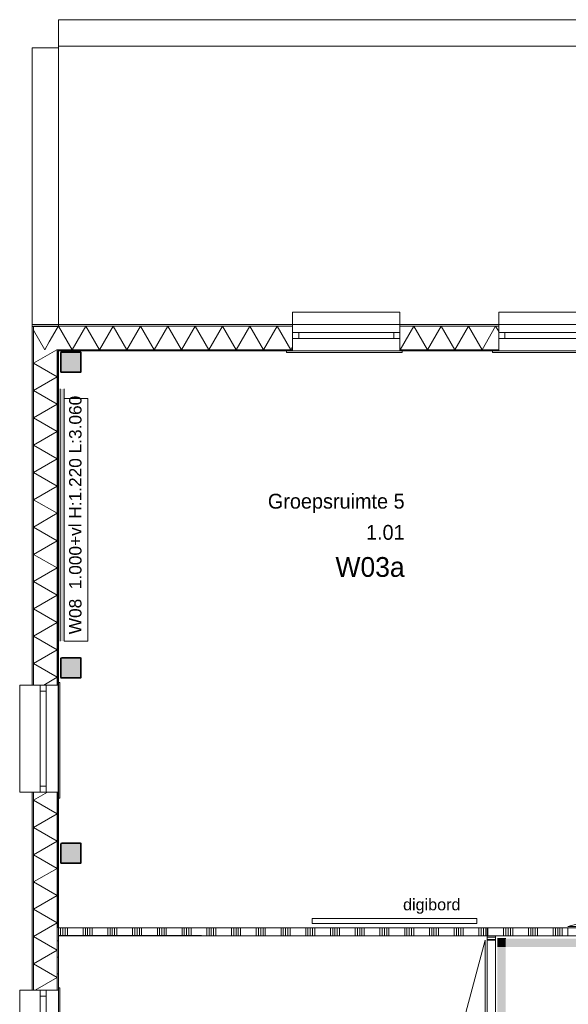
# Model space of a CAD drawing. Header units: millimetres. Extents: x -850 to 154668, y -25041 to 71030.
# Tile 116 of 211: x -470 to 6183, y 58830 to 70780. Entities that reach past the tile are written whole.
import ezdxf
from ezdxf.enums import TextEntityAlignment as Align

# ---------------------------------------------------------------- set-up
doc = ezdxf.new("R2010")
doc.units = ezdxf.units.MM
doc.header["$MEASUREMENT"] = 0
for name, color, linetype in [('42 Binnenwandafw', 7, 'Continuous'), ('42 Binnenwandafw Doorsnede-arcering', 7, 'Continuous'), ('Info Wandafwerking aanduiding', 7, 'Continuous'), ('New_21 Buitenwanden', 7, 'Continuous'), ('New_21 Buitenwanden Doorsnede-arcering', 7, 'Continuous'), ('New_21 Buitenwanden Laagscheidingslijnen', 7, 'Continuous'), ('New_21 Buitenwanden Ramen', 7, 'Continuous'), ('New_22 NC Binnenwanden', 7, 'Continuous'), ('New_22 NC Binnenwanden Deuren', 7, 'Continuous'), ('New_22 NC Binnenwanden Doorsnede-arcering', 7, 'Continuous'), ('New_23 Vloeren', 7, 'Continuous'), ('New_72 Vaste Inrichting', 7, 'Continuous'), ('New_info tekst digiborden', 7, 'Continuous'), ('New_Info Wandafwerking aanduiding', 7, 'Continuous'), ('New_Info Wandafwerking aanduiding Doorsnede-arcering', 7, 'Continuous'), ('New_Z Ruimtefuncties', 7, 'Continuous'), ('New_Z Ruimtefuncties Zone omranding', 7, 'Continuous'), ('New_Z Ruimtefuncties Zone tekst', 7, 'Continuous'), ('S-COLS-____-OTLN.RVT S', 7, 'Continuous'), ('S-COLS-____-OTLN.RVT S 2D arcering', 7, 'Continuous')]:
    doc.layers.add(name, color=color, linetype=linetype)
doc.styles.add('GENERATED_STYLE_1', font='txt')
doc.styles.add('GENERATED_STYLE_2', font='txt')
pattern_1 = [(270, (0, 0), (200, 0), [])]
pattern_2 = [(1e-14, (0, 0), (0, 200), [])]

# ---------------------------------------------------------------- blocks, each defined once
blk = doc.blocks.new('Slab_2_2', base_point=(1, 67080))
at = {"layer": 'New_23 Vloeren', "color": 1, "linetype": 'Continuous', "lineweight": 0, "flags": 128}
blk.add_lwpolyline([(1, 67080), (25601, 67080), (25601, 70460), (1, 70460)], close=True, dxfattribs=at)
blk = doc.blocks.new('Slab_3_2', base_point=(0, 51155))
at = {"layer": 'New_23 Vloeren', "color": 1, "linetype": 'Continuous', "lineweight": 0, "flags": 128}
blk.add_lwpolyline([(2, 17060), (0, 51155), (0, 51155), (0, 66760), (25600, 66760), (25600, 49880), (31400, 49880)], dxfattribs=at)
blk = doc.blocks.new('*X856')
at = {"layer": 'New_21 Buitenwanden Doorsnede-arcering', "linetype": 'Continuous', "lineweight": 0, "true_color": 0xe9ebeb}
for points in [[(-302, 67062), (-302, 67062), (-297, 67062), (-297, 67062)], [(-147, 67062), (-147, 67062), (3, 67062), (3, 67062)], [(153, 67062), (153, 67062), (303, 67062), (303, 67062)], [(453, 67062), (453, 67062), (603, 67062), (603, 67062)], [(753, 67062), (753, 67062), (903, 67062), (903, 67062)], [(1053, 67062), (1053, 67062), (1203, 67062), (1203, 67062)], [(1353, 67062), (1353, 67062), (1503, 67062), (1503, 67062)], [(1653, 67062), (1653, 67062), (1803, 67062), (1803, 67062)], [(1953, 67062), (1953, 67062), (2103, 67062), (2103, 67062)], [(2253, 67062), (2253, 67062), (2403, 67062), (2403, 67062)], [(2553, 67062), (2553, 67062), (2703, 67062), (2703, 67062)]]:
    blk.add_hatch(color=254, dxfattribs=at).paths.add_polyline_path(points)
blk = doc.blocks.new('*X857')
at = {"layer": 'New_21 Buitenwanden Doorsnede-arcering', "linetype": 'Continuous', "lineweight": 0, "true_color": 0xe9ebeb}
for points in [[(4140, 67062), (4203, 67062), (4203, 67062), (4140, 67062)], [(4353, 67062), (4353, 67062), (4503, 67062), (4503, 67062)], [(4653, 67062), (4653, 67062), (4803, 67062), (4803, 67062)], [(4953, 67062), (4953, 67062), (5103, 67062), (5103, 67062)], [(5340, 67062), (5253, 67062), (5253, 67062), (5340, 67062)]]:
    blk.add_hatch(color=254, dxfattribs=at).paths.add_polyline_path(points)
blk = doc.blocks.new('*X864')
at = {"layer": 'New_21 Buitenwanden Doorsnede-arcering', "linetype": 'Continuous', "lineweight": 0, "true_color": 0xe9ebeb}
blk.add_hatch(color=254, dxfattribs=at).paths.add_polyline_path([(-302.1, 67062.2), (-302.2, 67062.2), (-302.1, 67062.1)])
blk = doc.blocks.new('*X866')
at = {"layer": 'New_21 Buitenwanden Doorsnede-arcering', "linetype": 'Continuous', "lineweight": 0, "true_color": 0xe9ebeb}
for points in [[(-15, 66775), (3, 66775), (3, 66775), (-15, 66775)], [(153, 66775), (153, 66775), (303, 66775), (303, 66775)], [(453, 66775), (453, 66775), (603, 66775), (603, 66775)], [(753, 66775), (753, 66775), (903, 66775), (903, 66775)], [(1053, 66775), (1053, 66775), (1203, 66775), (1203, 66775)], [(1353, 66775), (1353, 66775), (1503, 66775), (1503, 66775)], [(1653, 66775), (1653, 66775), (1803, 66775), (1803, 66775)], [(1953, 66775), (1953, 66775), (2103, 66775), (2103, 66775)], [(2253, 66775), (2253, 66775), (2403, 66775), (2403, 66775)], [(2553, 66775), (2553, 66775), (2703, 66775), (2703, 66775)]]:
    blk.add_hatch(color=254, dxfattribs=at).paths.add_polyline_path(points)
blk = doc.blocks.new('*X867')
at = {"layer": 'New_21 Buitenwanden Doorsnede-arcering', "linetype": 'Continuous', "lineweight": 0, "true_color": 0xe9ebeb}
for points in [[(4140, 66775), (4203, 66775), (4203, 66775), (4140, 66775)], [(4353, 66775), (4353, 66775), (4503, 66775), (4503, 66775)], [(4653, 66775), (4653, 66775), (4803, 66775), (4803, 66775)], [(4953, 66775), (4953, 66775), (5103, 66775), (5103, 66775)], [(5253, 66775), (5340, 66775), (5340, 66775), (5253, 66775)]]:
    blk.add_hatch(color=254, dxfattribs=at).paths.add_polyline_path(points)
blk = doc.blocks.new('*X874')
at = {"layer": 'New_21 Buitenwanden Doorsnede-arcering', "linetype": 'Continuous', "lineweight": 0, "true_color": 0xe9ebeb}
blk.add_hatch(color=254, dxfattribs=at).paths.add_polyline_path([(-15, 66775.1), (-15.1, 66775.1), (-15, 66775)])
blk = doc.blocks.new('*X876')
at = {"layer": 'New_21 Buitenwanden Doorsnede-arcering', "color": 254, "linetype": 'Continuous', "lineweight": 0, "true_color": 0xe9ebeb}
for p, q in [((0, 67062), (-15, 67036)), ((0, 67062), (166, 66775)), ((331, 67062), (166, 66775)), ((331, 67062), (497, 66775)), ((663, 67062), (497, 66775)), ((663, 67062), (828, 66775)), ((994, 67062), (828, 66775)), ((994, 67062), (1160, 66775)), ((1326, 67062), (1160, 66775)), ((1326, 67062), (1491, 66775)), ((1657, 67062), (1491, 66775)), ((1657, 67062), (1823, 66775)), ((1988, 67062), (1823, 66775)), ((1988, 67062), (2154, 66775)), ((2320, 67062), (2154, 66775)), ((2320, 67062), (2485, 66775)), ((2651, 67062), (2485, 66775)), ((2651, 67062), (2817, 66775)), ((2840, 66815), (2817, 66775))]:
    blk.add_line(p, q, dxfattribs=at)
blk = doc.blocks.new('*X877')
at = {"layer": 'New_21 Buitenwanden Doorsnede-arcering', "color": 254, "linetype": 'Continuous', "lineweight": 0, "true_color": 0xe9ebeb}
for p, q in [((4308, 67062), (4142, 66775)), ((4308, 67062), (4474, 66775)), ((4640, 67062), (4474, 66775)), ((4640, 67062), (4805, 66775)), ((4971, 67062), (4805, 66775)), ((4971, 67062), (5137, 66775)), ((5302, 67062), (5137, 66775)), ((5302, 67062), (5340, 66997)), ((4140, 66779), (4142, 66775))]:
    blk.add_line(p, q, dxfattribs=at)
blk = doc.blocks.new('*X884')
at = {"layer": 'New_21 Buitenwanden Doorsnede-arcering', "color": 254, "linetype": 'Continuous', "lineweight": 0, "true_color": 0xe9ebeb}
blk.add_line((-15, 67036), (-111, 66871), dxfattribs=at)
blk = doc.blocks.new('R1 22_7')
at = {"layer": 'New_21 Buitenwanden Ramen', "color": 1, "linetype": 'Continuous', "lineweight": 0}
for p, q in [((-725, 150.2), (-725, 168.2)), ((-725, 168.2), (680, 168.2)), ((-650, 150.2), (-680, 150.2)), ((-650, 150.2), (-680, 150.2)), ((-650, 135.2), (-650, 150.2)), ((-650, 135.2), (-650, 150.2)), ((-650, 0), (-650, 135.1)), ((-650, 0), (-650, 135.1)), ((650, 135.2), (650, 150.2)), ((650, 135.2), (650, 150.2)), ((650, 150.2), (680, 150.2)), ((650, 150.2), (680, 150.2)), ((650, 0), (650, 135.1)), ((650, 0), (650, 135.1)), ((680, 168.2), (680, 150.2)), ((-650, 0), (-577, 0)), ((-650, -72), (-650, 0)), ((-650, -72), (-650, 0)), ((-577, 0), (-577, -72)), ((-577, 0), (577, 0)), ((577, -72), (577, 0)), ((577, 0), (650, 0)), ((650, -72), (650, 0)), ((650, -72), (650, 0)), ((-577, -72), (-650, -72)), ((-650, -152), (-650, -72)), ((577, -72), (-577, -72)), ((650, -72), (577, -72)), ((650, -152), (650, -72)), ((-650, -170), (-650, -320)), ((650, -320), (650, -170)), ((-650, -320), (650, -320))]:
    blk.add_line(p, q, dxfattribs=at)
at = {"layer": 'New_21 Buitenwanden Ramen', "color": 9, "linetype": 'Continuous', "lineweight": 0}
for p, q in [((-650, 150.2), (650, 150.2)), ((-650, 135.1), (-650, 135.2)), ((-650, 135.1), (-650, 135.2)), ((650, 135.1), (650, 135.2)), ((650, 135.1), (650, 135.2)), ((-650, -170), (-650, -152)), ((650, -170), (650, -152))]:
    blk.add_line(p, q, dxfattribs=at)
blk = doc.blocks.new('*X892')
at = {"layer": 'New_21 Buitenwanden Doorsnede-arcering', "linetype": 'Continuous', "lineweight": 0, "true_color": 0xe9ebeb}
blk.add_hatch(color=254, dxfattribs=at).paths.add_polyline_path([(-302.2, 67062.1), (-302.1, 67062.1), (-302.2, 67062.2)])
blk = doc.blocks.new('*X893')
at = {"layer": 'New_21 Buitenwanden Doorsnede-arcering', "linetype": 'Continuous', "lineweight": 0, "true_color": 0xe9ebeb}
blk.add_hatch(color=254, dxfattribs=at).paths.add_polyline_path([(-15, 66775), (-15.1, 66775.1), (-15.1, 66775)])
blk = doc.blocks.new('*X894')
at = {"layer": 'New_21 Buitenwanden Doorsnede-arcering', "color": 254, "linetype": 'Continuous', "lineweight": 0, "true_color": 0xe9ebeb}
for p in [(-302, 67011), (-111, 66871)]:
    blk.add_line(p, (-166, 66775), dxfattribs=at)
blk = doc.blocks.new('Wall_150_2', base_point=(0, 66760))
at = {"layer": 'New_21 Buitenwanden Doorsnede-arcering', "linetype": 'Continuous', "lineweight": 0, "true_color": 0xe9ebeb}
h = blk.add_hatch(dxfattribs=at)
h.set_pattern_fill('930_Lijnen_vert_200_0002', color=254, style=0, pattern_type=2)
h.set_pattern_definition(pattern_1)
h.paths.add_polyline_path([(0, 66775), (-15, 66775), (0, 66760)])
h = blk.add_hatch(dxfattribs=at)
h.set_pattern_fill('930_Lijnen_vert_200_0002', color=254, style=0, pattern_type=2)
h.set_pattern_definition(pattern_1)
h.paths.add_polyline_path([(0, 66760), (-15, 66775), (-15, 66760)])
h = blk.add_hatch(dxfattribs=at)
h.set_pattern_fill('930_Lijnen_vert_200_0002', color=254, style=0, pattern_type=2)
h.set_pattern_definition(pattern_1)
h.paths.add_polyline_path([(0, 66775), (0, 66760), (2840, 66760), (2840, 66775)])
h = blk.add_hatch(dxfattribs=at)
h.set_pattern_fill('930_Lijnen_vert_200_0002', color=254, style=0, pattern_type=2)
h.set_pattern_definition(pattern_1)
h.paths.add_polyline_path([(4140, 66775), (4140, 66760), (5340, 66760), (5340, 66775)])
at = {"layer": 'New_21 Buitenwanden', "color": 8, "linetype": 'Continuous', "lineweight": 0, "true_color": 0x778488}
for p, q in [((2840, 67080), (2840, 67062)), ((2840, 67062), (2840, 66982)), ((4140, 67080), (4140, 67062)), ((4140, 67062), (4140, 66982)), ((5340, 67080), (5340, 67062)), ((5340, 67062), (5340, 66982)), ((2840, 66982), (2840, 66910)), ((4140, 66982), (4140, 66910)), ((5340, 66982), (5340, 66910)), ((2840, 66910), (2840, 66775)), ((4140, 66910), (4140, 66775)), ((5340, 66910), (5340, 66775)), ((2840, 66760), (2810, 66760)), ((2840, 66775), (2840, 66760)), ((2840, 66775), (2840, 66775)), ((4140, 66775), (4140, 66760)), ((4140, 66775), (4140, 66775)), ((4140, 66760), (4170, 66760)), ((5340, 66760), (5310, 66760)), ((5340, 66775), (5340, 66760)), ((5340, 66775), (5340, 66775))]:
    blk.add_line(p, q, dxfattribs=at)
at = {"layer": 'New_21 Buitenwanden', "color": 8, "linetype": 'Continuous', "lineweight": 0, "true_color": 0x778488, "flags": 128}
for points in [[(2840, 67080), (-320, 67080)], [(-320, 67080), (-320, 67062)], [(5340, 67080), (4140, 67080)], [(0, 66760), (2840, 66760)], [(4140, 66760), (5340, 66760)]]:
    blk.add_lwpolyline(points, dxfattribs=at)
at = {"layer": 'New_21 Buitenwanden Laagscheidingslijnen', "color": 8, "linetype": 'Continuous', "lineweight": 0, "true_color": 0x778488}
for p, q in [((2840, 67062), (-302, 67062)), ((-302, 67062), (-302, 67062)), ((-15, 67062), (-302, 67062)), ((-302, 67062), (-302, 67062)), ((-302, 67062), (-302, 66775)), ((2840, 67062), (-15, 67062)), ((5340, 67062), (4140, 67062)), ((5340, 67062), (4140, 67062)), ((-15, 66775), (2840, 66775)), ((-15, 66775), (2840, 66775)), ((-15, 66775), (-15, 66760)), ((-15, 66775), (-15, 66775)), ((4140, 66775), (5340, 66775)), ((4140, 66775), (5340, 66775))]:
    blk.add_line(p, q, dxfattribs=at)
at = {"layer": 'New_21 Buitenwanden', "color": 8, "lineweight": 0, "true_color": 0x778488}
for name in ['*X856', '*X864', '*X892', '*X876', '*X857', '*X877', '*X894', '*X884', '*X866', '*X874', '*X893', '*X867']:
    blk.add_blockref(name, (0, 0), dxfattribs=at)
at = {"layer": 'New_21 Buitenwanden Ramen', "color": 1, "linetype": 'Continuous', "lineweight": 0, "xscale": -1, "zscale": 1000, "rotation": 180}
for p in [(3490, 66910), (5990, 66910)]:
    blk.add_blockref('R1 22_7', p, dxfattribs=at)
blk = doc.blocks.new('*X1141')
at = {"layer": 'New_21 Buitenwanden Doorsnede-arcering', "linetype": 'Continuous', "lineweight": 0, "true_color": 0xe9ebeb}
for points in [[(-302, 67050), (-302, 67050), (-302, 67062), (-302, 67062)], [(-302, 66750), (-302, 66750), (-302, 66900), (-302, 66900)], [(-302, 66450), (-302, 66450), (-302, 66600), (-302, 66600)], [(-302, 66150), (-302, 66150), (-302, 66300), (-302, 66300)], [(-302, 65850), (-302, 65850), (-302, 66000), (-302, 66000)], [(-302, 65550), (-302, 65550), (-302, 65700), (-302, 65700)], [(-302, 65250), (-302, 65250), (-302, 65400), (-302, 65400)], [(-302, 64950), (-302, 64950), (-302, 65100), (-302, 65100)], [(-302, 64650), (-302, 64650), (-302, 64800), (-302, 64800)], [(-302, 64350), (-302, 64350), (-302, 64500), (-302, 64500)], [(-302, 64050), (-302, 64050), (-302, 64200), (-302, 64200)], [(-302, 63750), (-302, 63750), (-302, 63900), (-302, 63900)], [(-302, 63450), (-302, 63450), (-302, 63600), (-302, 63600)], [(-302, 63150), (-302, 63150), (-302, 63300), (-302, 63300)], [(-302, 62850), (-302, 62850), (-302, 63000), (-302, 63000)]]:
    blk.add_hatch(color=254, dxfattribs=at).paths.add_polyline_path(points)
blk = doc.blocks.new('*X1142')
at = {"layer": 'New_21 Buitenwanden Doorsnede-arcering', "linetype": 'Continuous', "lineweight": 0, "true_color": 0xe9ebeb}
for points in [[(-302, 61405), (-302, 61350), (-302, 61350), (-302, 61405)], [(-302, 61050), (-302, 61050), (-302, 61200), (-302, 61200)], [(-302, 60750), (-302, 60750), (-302, 60900), (-302, 60900)], [(-302, 60450), (-302, 60450), (-302, 60600), (-302, 60600)], [(-302, 60150), (-302, 60150), (-302, 60300), (-302, 60300)], [(-302, 59850), (-302, 59850), (-302, 60000), (-302, 60000)], [(-302, 59550), (-302, 59550), (-302, 59700), (-302, 59700)], [(-302, 59250), (-302, 59250), (-302, 59400), (-302, 59400)], [(-302, 59000), (-302, 59000), (-302, 59100), (-302, 59100)]]:
    blk.add_hatch(color=254, dxfattribs=at).paths.add_polyline_path(points)
blk = doc.blocks.new('*X1147')
at = {"layer": 'New_21 Buitenwanden Doorsnede-arcering', "linetype": 'Continuous', "lineweight": 0, "true_color": 0xe9ebeb}
for points in [[(-15, 61350), (-15, 61350), (-15, 61405), (-15, 61405)], [(-15, 61050), (-15, 61050), (-15, 61200), (-15, 61200)], [(-15, 60750), (-15, 60750), (-15, 60900), (-15, 60900)], [(-15, 60450), (-15, 60450), (-15, 60600), (-15, 60600)], [(-15, 60150), (-15, 60150), (-15, 60300), (-15, 60300)], [(-15, 59850), (-15, 59850), (-15, 60000), (-15, 60000)], [(-15, 59550), (-15, 59550), (-15, 59700), (-15, 59700)], [(-15, 59250), (-15, 59250), (-15, 59400), (-15, 59400)], [(-15, 59000), (-15, 59000), (-15, 59100), (-15, 59100)]]:
    blk.add_hatch(color=254, dxfattribs=at).paths.add_polyline_path(points)
blk = doc.blocks.new('*X1149')
at = {"layer": 'New_21 Buitenwanden Doorsnede-arcering', "linetype": 'Continuous', "lineweight": 0, "true_color": 0xe9ebeb}
for points in [[(-15, 66775), (-15, 66750), (-15, 66750), (-15, 66775)], [(-15, 66450), (-15, 66450), (-15, 66600), (-15, 66600)], [(-15, 66150), (-15, 66150), (-15, 66300), (-15, 66300)], [(-15, 65850), (-15, 65850), (-15, 66000), (-15, 66000)], [(-15, 65550), (-15, 65550), (-15, 65700), (-15, 65700)], [(-15, 65250), (-15, 65250), (-15, 65400), (-15, 65400)], [(-15, 64950), (-15, 64950), (-15, 65100), (-15, 65100)], [(-15, 64650), (-15, 64650), (-15, 64800), (-15, 64800)], [(-15, 64350), (-15, 64350), (-15, 64500), (-15, 64500)], [(-15, 64050), (-15, 64050), (-15, 64200), (-15, 64200)], [(-15, 63750), (-15, 63750), (-15, 63900), (-15, 63900)], [(-15, 63450), (-15, 63450), (-15, 63600), (-15, 63600)], [(-15, 63150), (-15, 63150), (-15, 63300), (-15, 63300)], [(-15, 62850), (-15, 62850), (-15, 63000), (-15, 63000)]]:
    blk.add_hatch(color=254, dxfattribs=at).paths.add_polyline_path(points)
blk = doc.blocks.new('*X1155')
at = {"layer": 'New_21 Buitenwanden Doorsnede-arcering', "color": 254, "linetype": 'Continuous', "lineweight": 0, "true_color": 0xe9ebeb}
for p, q in [((-302, 66611), (-18, 66775)), ((-302, 66611), (-15, 66446)), ((-302, 66280), (-15, 66446)), ((-302, 66280), (-15, 66114)), ((-302, 65948), (-15, 66114)), ((-302, 65948), (-15, 65783)), ((-302, 65617), (-15, 65783)), ((-302, 65617), (-15, 65451)), ((-302, 65286), (-15, 65451)), ((-302, 65286), (-15, 65120)), ((-302, 64954), (-15, 65120)), ((-302, 64954), (-15, 64789)), ((-302, 64623), (-15, 64789)), ((-302, 64623), (-15, 64457)), ((-302, 64291), (-15, 64457)), ((-302, 64291), (-15, 64126)), ((-302, 63960), (-15, 64126)), ((-302, 63960), (-15, 63794)), ((-302, 63629), (-15, 63794)), ((-302, 63629), (-15, 63463)), ((-302, 63297), (-15, 63463)), ((-302, 63297), (-15, 63132)), ((-302, 62966), (-15, 63132)), ((-302, 62966), (-15, 62800)), ((-179, 62705), (-15, 62800))]:
    blk.add_line(p, q, dxfattribs=at)
blk = doc.blocks.new('*X1156')
at = {"layer": 'New_21 Buitenwanden Doorsnede-arcering', "color": 254, "linetype": 'Continuous', "lineweight": 0, "true_color": 0xe9ebeb}
for p, q in [((-302, 61309), (-135, 61405)), ((-302, 61309), (-15, 61143)), ((-302, 60977), (-15, 61143)), ((-302, 60977), (-15, 60812)), ((-302, 60646), (-15, 60812)), ((-302, 60646), (-15, 60480)), ((-302, 60315), (-15, 60480)), ((-302, 60315), (-15, 60149)), ((-302, 59983), (-15, 60149)), ((-302, 59983), (-15, 59818)), ((-302, 59652), (-15, 59818)), ((-302, 59652), (-15, 59486)), ((-302, 59320), (-15, 59486)), ((-302, 59320), (-15, 59155)), ((-283, 59000), (-15, 59155))]:
    blk.add_line(p, q, dxfattribs=at)
blk = doc.blocks.new('Wall_160_2', base_point=(0, 42580))
at = {"layer": 'New_21 Buitenwanden Doorsnede-arcering', "linetype": 'Continuous', "lineweight": 0, "true_color": 0xe9ebeb}
h = blk.add_hatch(dxfattribs=at)
h.set_pattern_fill('930_Lijnen_vert_200_0002', color=254, style=0, pattern_type=2)
h.set_pattern_definition(pattern_2)
h.paths.add_polyline_path([(-15, 66760), (-15, 62705), (0, 62705), (0, 66760)])
h = blk.add_hatch(dxfattribs=at)
h.set_pattern_fill('930_Lijnen_vert_200_0002', color=254, style=0, pattern_type=2)
h.set_pattern_definition(pattern_2)
h.paths.add_polyline_path([(-15, 61405), (-15, 59000), (0, 59000), (0, 61405)])
at = {"layer": 'New_21 Buitenwanden', "color": 8, "linetype": 'Continuous', "lineweight": 0, "true_color": 0x778488}
for p, q in [((-320, 62705), (-302, 62705)), ((-302, 62705), (-222, 62705)), ((-222, 62705), (-150, 62705)), ((-150, 62705), (-15, 62705)), ((-15, 62705), (0, 62705)), ((-15, 62705), (-15, 62705)), ((0, 62705), (0, 62735)), ((-320, 61405), (-302, 61405)), ((-302, 61405), (-222, 61405)), ((-222, 61405), (-150, 61405)), ((-150, 61405), (-15, 61405)), ((-15, 61405), (0, 61405)), ((-15, 61405), (-15, 61405)), ((0, 61405), (0, 61375)), ((-320, 59000), (-302, 59000)), ((-302, 59000), (-222, 59000)), ((-222, 59000), (-150, 59000)), ((-150, 59000), (-15, 59000)), ((-15, 59000), (0, 59000)), ((-15, 59000), (-15, 59000)), ((0, 59000), (0, 59030))]:
    blk.add_line(p, q, dxfattribs=at)
at = {"layer": 'New_21 Buitenwanden', "color": 8, "linetype": 'Continuous', "lineweight": 0, "true_color": 0x778488, "flags": 128}
for points in [[(-320, 67062), (-320, 62705)], [(0, 62705), (0, 66760)], [(-320, 61405), (-320, 59000)], [(0, 59000), (0, 61405)]]:
    blk.add_lwpolyline(points, dxfattribs=at)
at = {"layer": 'New_21 Buitenwanden Laagscheidingslijnen', "color": 8, "linetype": 'Continuous', "lineweight": 0, "true_color": 0x778488}
for p, q in [((-302, 67062), (-302, 67062)), ((-302, 67062), (-302, 62705)), ((-302, 67062), (-302, 66775)), ((-302, 66775), (-302, 62705)), ((-15, 66775), (-15, 66760)), ((-15, 66775), (-15, 66775)), ((-15, 62705), (-15, 66775)), ((-15, 62705), (-15, 66760)), ((-302, 61405), (-302, 59000)), ((-302, 61405), (-302, 59000)), ((-15, 59000), (-15, 61405)), ((-15, 59000), (-15, 61405))]:
    blk.add_line(p, q, dxfattribs=at)
at = {"layer": 'New_21 Buitenwanden', "color": 8, "lineweight": 0, "true_color": 0x778488}
for name in ['*X1141', '*X1155', '*X1149', '*X1142', '*X1156', '*X1147']:
    blk.add_blockref(name, (0, 0), dxfattribs=at)
at = {"layer": 'New_21 Buitenwanden Ramen', "color": 1, "linetype": 'Continuous', "lineweight": 0, "xscale": -1, "zscale": 1000, "rotation": 269.9999999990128}
for p in [(-150, 62055), (-150, 58350)]:
    blk.add_blockref('R1 22_7', p, dxfattribs=at)
blk = doc.blocks.new('Wall_163_2', base_point=(25600, 70460))
at = {"layer": 'New_21 Buitenwanden', "color": 8, "linetype": 'Continuous', "lineweight": 0, "true_color": 0x778488, "flags": 128}
for points in [[(14385, 70780), (0, 70780)], [(0, 70780), (0, 70762)], [(0, 70762), (0, 70762)], [(0, 70762), (0, 70475)], [(0, 70475), (0, 70475)], [(0, 70475), (0, 70460)], [(0, 70460), (14385, 70460)]]:
    blk.add_lwpolyline(points, dxfattribs=at)
blk = doc.blocks.new('Wall_164_2', base_point=(0, 70438))
at = {"layer": 'New_21 Buitenwanden', "color": 8, "linetype": 'Continuous', "lineweight": 0, "true_color": 0x778488, "flags": 128}
for points in [[(-320, 70438), (-320, 67058)], [(-320, 70438), (-302, 70438)], [(-302, 70438), (-302, 70438)], [(-302, 70438), (-15, 70438)], [(-15, 70438), (-15, 70438)], [(-15, 70438), (0, 70438)], [(0, 67230), (0, 70438)], [(-320, 67058), (-302, 67058)], [(-302, 67058), (-302, 67058)], [(-302, 67058), (-15, 67058)], [(-15, 67058), (-15, 67058)], [(-15, 67058), (0, 67058)], [(0, 67058), (0, 67080)]]:
    blk.add_lwpolyline(points, dxfattribs=at)
blk = doc.blocks.new('Wall_276_2', base_point=(0, 66298))
at = {"layer": '42 Binnenwandafw Doorsnede-arcering', "linetype": 'Continuous', "lineweight": 0, "true_color": 0x934451}
blk.add_hatch(color=15, dxfattribs=at).paths.add_polyline_path([(20, 66298), (20, 63238), (70, 63238), (70, 66298)])
at = {"layer": '42 Binnenwandafw', "color": 15, "linetype": 'Continuous', "lineweight": 0, "true_color": 0x934451, "flags": 128}
for points in [[(20, 66298), (20, 63238)], [(70, 63238), (70, 66298)]]:
    blk.add_lwpolyline(points, dxfattribs=at)
blk = doc.blocks.new('Column 175[15]_2', base_point=(1, 3))
at = {"layer": 'S-COLS-____-OTLN.RVT S 2D arcering', "linetype": 'Continuous', "lineweight": 0, "true_color": 0x778488}
h = blk.add_hatch(color=8, dxfattribs=at)
h.paths.add_polyline_path([(26, 66511), (27, 66506), (29, 66502), (34, 66499), (39, 66498), (263, 66498), (267, 66499), (272, 66502), (275, 66506), (276, 66511), (276, 66735), (275, 66740), (272, 66744), (267, 66747), (263, 66748), (39, 66748), (34, 66747), (29, 66744), (27, 66740), (26, 66735)])
h.paths.add_polyline_path([(263, 66506), (39, 66506), (37, 66506), (35, 66507), (34, 66509), (34, 66511), (34, 66735), (34, 66737), (35, 66738), (37, 66740), (39, 66740), (263, 66740), (264, 66740), (266, 66738), (267, 66737), (268, 66735), (268, 66511), (267, 66509), (266, 66507), (264, 66506)], flags=0)
blk.add_hatch(color=8, dxfattribs=at).paths.add_polyline_path([(263, 66740), (39, 66740), (37, 66740), (35, 66738), (34, 66737), (34, 66735), (34, 66511), (34, 66509), (35, 66507), (37, 66506), (39, 66506), (263, 66506), (264, 66506), (266, 66507), (267, 66509), (268, 66511), (268, 66735), (267, 66737), (266, 66738), (264, 66740)])
at = {"layer": 'S-COLS-____-OTLN.RVT S', "color": 1, "linetype": 'Continuous', "lineweight": 0}
for p, q in [((27, 66740), (26, 66735)), ((26, 66735), (26, 66511)), ((29, 66744), (27, 66740)), ((34, 66747), (29, 66744)), ((39, 66748), (34, 66747)), ((34, 66737), (35, 66738)), ((34, 66735), (34, 66737)), ((34, 66511), (34, 66735)), ((35, 66738), (37, 66740)), ((37, 66740), (39, 66740)), ((263, 66748), (39, 66748)), ((39, 66740), (263, 66740)), ((267, 66747), (263, 66748)), ((263, 66740), (264, 66740)), ((264, 66740), (266, 66738)), ((266, 66738), (267, 66737)), ((272, 66744), (267, 66747)), ((267, 66737), (268, 66735)), ((268, 66735), (268, 66511)), ((275, 66740), (272, 66744)), ((276, 66735), (275, 66740)), ((276, 66511), (276, 66735)), ((26, 66511), (27, 66506)), ((27, 66506), (29, 66502)), ((29, 66502), (34, 66499)), ((34, 66509), (34, 66511)), ((35, 66507), (34, 66509)), ((34, 66499), (39, 66498)), ((37, 66506), (35, 66507)), ((39, 66506), (37, 66506)), ((263, 66506), (39, 66506)), ((39, 66498), (263, 66498)), ((264, 66506), (263, 66506)), ((263, 66498), (267, 66499)), ((266, 66507), (264, 66506)), ((267, 66509), (266, 66507)), ((268, 66511), (267, 66509)), ((267, 66499), (272, 66502)), ((272, 66502), (275, 66506)), ((275, 66506), (276, 66511))]:
    blk.add_line(p, q, dxfattribs=at)
blk = doc.blocks.new('Column 179[19]_2', base_point=(1, 3))
at = {"layer": 'S-COLS-____-OTLN.RVT S 2D arcering', "linetype": 'Continuous', "lineweight": 0, "true_color": 0x778488}
h = blk.add_hatch(color=8, dxfattribs=at)
h.paths.add_polyline_path([(26, 60551), (27, 60546), (29, 60542), (34, 60539), (39, 60538), (263, 60538), (267, 60539), (272, 60542), (275, 60546), (276, 60551), (276, 60775), (275, 60780), (272, 60784), (267, 60787), (263, 60788), (39, 60788), (34, 60787), (29, 60784), (27, 60780), (26, 60775)])
h.paths.add_polyline_path([(263, 60546), (39, 60546), (37, 60546), (35, 60547), (34, 60549), (34, 60551), (34, 60775), (34, 60777), (35, 60778), (37, 60780), (39, 60780), (263, 60780), (264, 60780), (266, 60778), (267, 60777), (268, 60775), (268, 60551), (267, 60549), (266, 60547), (264, 60546)], flags=0)
blk.add_hatch(color=8, dxfattribs=at).paths.add_polyline_path([(263, 60780), (39, 60780), (37, 60780), (35, 60778), (34, 60777), (34, 60775), (34, 60551), (34, 60549), (35, 60547), (37, 60546), (39, 60546), (263, 60546), (264, 60546), (266, 60547), (267, 60549), (268, 60551), (268, 60775), (267, 60777), (266, 60778), (264, 60780)])
at = {"layer": 'S-COLS-____-OTLN.RVT S', "color": 1, "linetype": 'Continuous', "lineweight": 0}
for p, q in [((27, 60780), (26, 60775)), ((26, 60775), (26, 60551)), ((29, 60784), (27, 60780)), ((34, 60787), (29, 60784)), ((39, 60788), (34, 60787)), ((34, 60777), (35, 60778)), ((34, 60775), (34, 60777)), ((34, 60551), (34, 60775)), ((35, 60778), (37, 60780)), ((37, 60780), (39, 60780)), ((263, 60788), (39, 60788)), ((39, 60780), (263, 60780)), ((267, 60787), (263, 60788)), ((263, 60780), (264, 60780)), ((264, 60780), (266, 60778)), ((266, 60778), (267, 60777)), ((272, 60784), (267, 60787)), ((267, 60777), (268, 60775)), ((268, 60775), (268, 60551)), ((275, 60780), (272, 60784)), ((276, 60775), (275, 60780)), ((276, 60551), (276, 60775)), ((26, 60551), (27, 60546)), ((27, 60546), (29, 60542)), ((29, 60542), (34, 60539)), ((34, 60549), (34, 60551)), ((35, 60547), (34, 60549)), ((34, 60539), (39, 60538)), ((37, 60546), (35, 60547)), ((39, 60546), (37, 60546)), ((263, 60546), (39, 60546)), ((39, 60538), (263, 60538)), ((264, 60546), (263, 60546)), ((263, 60538), (267, 60539)), ((266, 60547), (264, 60546)), ((267, 60549), (266, 60547)), ((268, 60551), (267, 60549)), ((267, 60539), (272, 60542)), ((272, 60542), (275, 60546)), ((275, 60546), (276, 60551))]:
    blk.add_line(p, q, dxfattribs=at)
blk = doc.blocks.new('Column 301[141]_2', base_point=(1, 3))
at = {"layer": 'S-COLS-____-OTLN.RVT S 2D arcering', "linetype": 'Continuous', "lineweight": 0, "true_color": 0x778488}
h = blk.add_hatch(color=8, dxfattribs=at)
h.paths.add_polyline_path([(26, 62801), (27, 62796), (29, 62792), (34, 62789), (39, 62788), (263, 62788), (267, 62789), (272, 62792), (275, 62796), (276, 62801), (276, 63025), (275, 63030), (272, 63034), (267, 63037), (263, 63038), (39, 63038), (34, 63037), (29, 63034), (27, 63030), (26, 63025)])
h.paths.add_polyline_path([(263, 62796), (39, 62796), (37, 62796), (35, 62797), (34, 62799), (34, 62801), (34, 63025), (34, 63027), (35, 63028), (37, 63030), (39, 63030), (263, 63030), (264, 63030), (266, 63028), (267, 63027), (268, 63025), (268, 62801), (267, 62799), (266, 62797), (264, 62796)], flags=0)
blk.add_hatch(color=8, dxfattribs=at).paths.add_polyline_path([(263, 63030), (39, 63030), (37, 63030), (35, 63028), (34, 63027), (34, 63025), (34, 62801), (34, 62799), (35, 62797), (37, 62796), (39, 62796), (263, 62796), (264, 62796), (266, 62797), (267, 62799), (268, 62801), (268, 63025), (267, 63027), (266, 63028), (264, 63030)])
at = {"layer": 'S-COLS-____-OTLN.RVT S', "color": 1, "linetype": 'Continuous', "lineweight": 0}
for p, q in [((27, 63030), (26, 63025)), ((26, 63025), (26, 62801)), ((29, 63034), (27, 63030)), ((34, 63037), (29, 63034)), ((39, 63038), (34, 63037)), ((34, 63027), (35, 63028)), ((34, 63025), (34, 63027)), ((34, 62801), (34, 63025)), ((35, 63028), (37, 63030)), ((37, 63030), (39, 63030)), ((263, 63038), (39, 63038)), ((39, 63030), (263, 63030)), ((267, 63037), (263, 63038)), ((263, 63030), (264, 63030)), ((264, 63030), (266, 63028)), ((266, 63028), (267, 63027)), ((272, 63034), (267, 63037)), ((267, 63027), (268, 63025)), ((268, 63025), (268, 62801)), ((275, 63030), (272, 63034)), ((276, 63025), (275, 63030)), ((276, 62801), (276, 63025)), ((26, 62801), (27, 62796)), ((27, 62796), (29, 62792)), ((29, 62792), (34, 62789)), ((34, 62799), (34, 62801)), ((35, 62797), (34, 62799)), ((34, 62789), (39, 62788)), ((37, 62796), (35, 62797)), ((39, 62796), (37, 62796)), ((263, 62796), (39, 62796)), ((39, 62788), (263, 62788)), ((264, 62796), (263, 62796)), ((263, 62788), (267, 62789)), ((266, 62797), (264, 62796)), ((267, 62799), (266, 62797)), ((268, 62801), (267, 62799)), ((267, 62789), (272, 62792)), ((272, 62792), (275, 62796)), ((275, 62796), (276, 62801))]:
    blk.add_line(p, q, dxfattribs=at)
blk = doc.blocks.new('*X2219')
at = {"layer": 'New_22 NC Binnenwanden Doorsnede-arcering', "color": 254, "linetype": 'Continuous', "lineweight": 0, "true_color": 0xe9ebeb}
for p, q in [((26, 59760), (26, 59660)), ((53, 59760), (53, 59660)), ((81, 59760), (81, 59660)), ((108, 59760), (108, 59660)), ((299, 59760), (299, 59660)), ((326, 59760), (326, 59660)), ((353, 59760), (353, 59660)), ((381, 59760), (381, 59660)), ((408, 59760), (408, 59660)), ((599, 59760), (599, 59660)), ((626, 59760), (626, 59660)), ((653, 59760), (653, 59660)), ((681, 59760), (681, 59660)), ((708, 59760), (708, 59660)), ((899, 59760), (899, 59660)), ((926, 59760), (926, 59660)), ((953, 59760), (953, 59660)), ((981, 59760), (981, 59660)), ((1008, 59760), (1008, 59660)), ((1199, 59760), (1199, 59660)), ((1226, 59760), (1226, 59660)), ((1253, 59760), (1253, 59660)), ((1281, 59760), (1281, 59660)), ((1308, 59760), (1308, 59660)), ((1499, 59760), (1499, 59660)), ((1526, 59760), (1526, 59660)), ((1553, 59760), (1553, 59660)), ((1581, 59760), (1581, 59660)), ((1608, 59760), (1608, 59660)), ((1799, 59760), (1799, 59660)), ((1826, 59760), (1826, 59660)), ((1853, 59760), (1853, 59660)), ((1881, 59760), (1881, 59660)), ((1908, 59760), (1908, 59660)), ((2099, 59760), (2099, 59660)), ((2126, 59760), (2126, 59660)), ((2153, 59760), (2153, 59660)), ((2181, 59760), (2181, 59660)), ((2208, 59760), (2208, 59660)), ((2399, 59760), (2399, 59660)), ((2426, 59760), (2426, 59660)), ((2453, 59760), (2453, 59660)), ((2481, 59760), (2481, 59660)), ((2508, 59760), (2508, 59660)), ((2699, 59760), (2699, 59660)), ((2726, 59760), (2726, 59660)), ((2753, 59760), (2753, 59660)), ((2781, 59760), (2781, 59660)), ((2808, 59760), (2808, 59660)), ((2999, 59760), (2999, 59660)), ((3026, 59760), (3026, 59660)), ((3053, 59760), (3053, 59660)), ((3081, 59760), (3081, 59660)), ((3108, 59760), (3108, 59660)), ((3299, 59760), (3299, 59660)), ((3326, 59760), (3326, 59660)), ((3353, 59760), (3353, 59660)), ((3381, 59760), (3381, 59660)), ((3408, 59760), (3408, 59660)), ((3599, 59760), (3599, 59660)), ((3626, 59760), (3626, 59660)), ((3653, 59760), (3653, 59660)), ((3681, 59760), (3681, 59660)), ((3708, 59760), (3708, 59660)), ((3899, 59760), (3899, 59660)), ((3926, 59760), (3926, 59660)), ((3953, 59760), (3953, 59660)), ((3981, 59760), (3981, 59660)), ((4008, 59760), (4008, 59660)), ((4199, 59760), (4199, 59660)), ((4226, 59760), (4226, 59660)), ((4253, 59760), (4253, 59660)), ((4281, 59760), (4281, 59660)), ((4308, 59760), (4308, 59660)), ((4499, 59760), (4499, 59660)), ((4526, 59760), (4526, 59660)), ((4553, 59760), (4553, 59660)), ((4581, 59760), (4581, 59660)), ((4608, 59760), (4608, 59660)), ((4799, 59760), (4799, 59660)), ((4826, 59760), (4826, 59660)), ((4853, 59760), (4853, 59660)), ((4881, 59760), (4881, 59660)), ((4908, 59760), (4908, 59660)), ((5099, 59760), (5099, 59660)), ((5126, 59760), (5126, 59660)), ((5153, 59760), (5153, 59660)), ((5181, 59760), (5181, 59660))]:
    blk.add_line(p, q, dxfattribs=at)
blk = doc.blocks.new('Wall_407_2', base_point=(0, 59660))
at = {"layer": 'New_22 NC Binnenwanden', "color": 8, "linetype": 'Continuous', "lineweight": 0, "true_color": 0x778488, "flags": 128}
for points in [[(5200, 59760), (0, 59760)], [(0, 59660), (0, 59760)], [(5200, 59660), (5200, 59760)], [(0, 59660), (5200, 59660)]]:
    blk.add_lwpolyline(points, dxfattribs=at)
at = {"layer": 'New_22 NC Binnenwanden', "color": 8, "lineweight": 0, "true_color": 0x778488}
blk.add_blockref('*X2219', (0, 0), dxfattribs=at)
blk = doc.blocks.new('*X2641')
at = {"layer": 'New_22 NC Binnenwanden Doorsnede-arcering', "color": 254, "linetype": 'Continuous', "lineweight": 0, "true_color": 0xe9ebeb}
for p, q in [((5209, 59760), (5209, 59660)), ((5399, 59760), (5399, 59660)), ((5427, 59760), (5427, 59660)), ((5454, 59760), (5454, 59660)), ((5481, 59760), (5481, 59660)), ((5509, 59760), (5509, 59660)), ((5699, 59760), (5699, 59660)), ((5727, 59760), (5727, 59660)), ((5754, 59760), (5754, 59660)), ((5781, 59760), (5781, 59660)), ((5809, 59760), (5809, 59660)), ((5999, 59760), (5999, 59660)), ((6027, 59760), (6027, 59660)), ((6054, 59760), (6054, 59660)), ((6081, 59760), (6081, 59660)), ((6109, 59760), (6109, 59660))]:
    blk.add_line(p, q, dxfattribs=at)
blk = doc.blocks.new('D1 22_6')
at = {"layer": 'New_22 NC Binnenwanden Deuren', "color": 1, "linetype": 'Continuous', "lineweight": 0}
for q in [(-482, 268), (-517, 0)]:
    blk.add_line((517, 0), q, dxfattribs=at)
at = {"layer": 'New_22 NC Binnenwanden Deuren', "color": 7, "linetype": 'Continuous', "lineweight": 0}
for p, q in [((-517, -114), (-517, -14)), ((-517, -114), (-517, -14)), ((517, -114), (517, -14)), ((517, -114), (517, -14))]:
    blk.add_line(p, q, dxfattribs=at)
at = {"layer": 'New_22 NC Binnenwanden Deuren', "color": 1, "linetype": 'Continuous', "lineweight": 0}
blk.add_arc((517, 0), 1034, 165, 180, dxfattribs=at)
blk = doc.blocks.new('Wall_529_2', base_point=(5200, 59660))
at = {"layer": 'New_22 NC Binnenwanden', "color": 8, "linetype": 'Continuous', "lineweight": 0, "true_color": 0x778488}
blk.add_line((6178, 59660), (6178, 59760), dxfattribs=at)
at = {"layer": 'New_22 NC Binnenwanden', "color": 8, "linetype": 'Continuous', "lineweight": 0, "true_color": 0x778488, "flags": 128}
for points in [[(6178, 59760), (5200, 59760)], [(5200, 59660), (5200, 59760)], [(5200, 59660), (6178, 59660)]]:
    blk.add_lwpolyline(points, dxfattribs=at)
at = {"layer": 'New_22 NC Binnenwanden', "color": 8, "lineweight": 0, "true_color": 0x778488}
blk.add_blockref('*X2641', (0, 0), dxfattribs=at)
at = {"layer": 'New_22 NC Binnenwanden Deuren', "color": 1, "linetype": 'Continuous', "lineweight": 0, "xscale": -1, "zscale": 1000, "rotation": 0.0007739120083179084}
blk.add_blockref('D1 22_6', (6695, 59774), dxfattribs=at)
blk = doc.blocks.new('*X2732')
at = {"layer": 'New_22 NC Binnenwanden Doorsnede-arcering', "color": 254, "linetype": 'Continuous', "lineweight": 0, "true_color": 0xe9ebeb}
for p, q in [((5300, 59645), (5200, 59645)), ((5300, 59618), (5200, 59618))]:
    blk.add_line(p, q, dxfattribs=at)
blk = doc.blocks.new('*X2733')
at = {"layer": 'New_22 NC Binnenwanden Doorsnede-arcering', "color": 254, "linetype": 'Continuous', "lineweight": 0, "true_color": 0xe9ebeb}
for p, q in [((5300, 58500), (5200, 58500)), ((5300, 58473), (5200, 58473)), ((5300, 58445), (5200, 58445)), ((5300, 58418), (5200, 58418)), ((5300, 58390), (5200, 58390)), ((5300, 58200), (5200, 58200)), ((5300, 58173), (5200, 58173)), ((5300, 58145), (5200, 58145)), ((5300, 58118), (5200, 58118)), ((5300, 58090), (5200, 58090))]:
    blk.add_line(p, q, dxfattribs=at)
blk = doc.blocks.new('D1 22')
at = {"layer": 'New_22 NC Binnenwanden Deuren', "color": 1, "linetype": 'Continuous', "lineweight": 0}
for q in [(-482, 268), (-517, 0)]:
    blk.add_line((517, 0), q, dxfattribs=at)
at = {"layer": 'New_22 NC Binnenwanden Deuren', "color": 7, "linetype": 'Continuous', "lineweight": 0}
for p, q in [((-517, -25), (-517, -125)), ((-517, -25), (-517, -125)), ((517, -25), (517, -125)), ((517, -25), (517, -125))]:
    blk.add_line(p, q, dxfattribs=at)
at = {"layer": 'New_22 NC Binnenwanden Deuren', "color": 1, "linetype": 'Continuous', "lineweight": 0}
blk.add_arc((517, 0), 1034, 165, 180, dxfattribs=at)
blk = doc.blocks.new('Wall_544_2', base_point=(5300, 57910))
at = {"layer": 'New_22 NC Binnenwanden', "color": 8, "linetype": 'Continuous', "lineweight": 0, "true_color": 0x778488}
for p, q in [((5200, 59610), (5300, 59610)), ((5200, 58576), (5300, 58576))]:
    blk.add_line(p, q, dxfattribs=at)
at = {"layer": 'New_22 NC Binnenwanden', "color": 8, "linetype": 'Continuous', "lineweight": 0, "true_color": 0x778488, "flags": 128}
for points in [[(5200, 59660), (5300, 59660)], [(5200, 59660), (5200, 59610)], [(5300, 59610), (5300, 59660)], [(5200, 58576), (5200, 57960)], [(5300, 57960), (5300, 58576)]]:
    blk.add_lwpolyline(points, dxfattribs=at)
at = {"layer": 'New_22 NC Binnenwanden', "color": 8, "lineweight": 0, "true_color": 0x778488}
for name in ['*X2732', '*X2733']:
    blk.add_blockref(name, (0, 0), dxfattribs=at)
at = {"layer": 'New_22 NC Binnenwanden Deuren', "color": 1, "linetype": 'Continuous', "lineweight": 0, "zscale": 1000, "rotation": 90.00015760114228}
blk.add_blockref('D1 22', (5175, 59093), dxfattribs=at)
blk = doc.blocks.new('Groepsruimte 5_1.01_51_2', base_point=(3349, 64501))
at = {"layer": 'New_Z Ruimtefuncties Zone tekst', "color": 2, "lineweight": 0}
for tag, height, style, p in [('ROOM_NAME', 180, 'GENERATED_STYLE_1', (4198, 65026)), ('DUMMY_938', 180, 'GENERATED_STYLE_1', (4198, 65067)), ('ROOM_NUMBER', 180, 'GENERATED_STYLE_1', (4198, 64648)), ('DUMMY_939', 180, 'GENERATED_STYLE_1', (4198, 64690)), ('stWallCovering', 240, 'GENERATED_STYLE_2', (4198, 64258))]:
    blk.add_attdef(tag, text='', height=height, dxfattribs=dict(at, style=style)).set_placement(p, align=Align.TOP_RIGHT)
at = {"layer": 'New_Z Ruimtefuncties Zone tekst', "color": 2, "lineweight": 0, "style": 'GENERATED_STYLE_2'}
blk.add_attdef('DUMMY_940', text='', height=240, dxfattribs=at).set_placement((2499, 64312), align=Align.TOP_LEFT)
blk = doc.blocks.new('Wall_643_2', base_point=(5374, 58031))
at = {"layer": 'New_Info Wandafwerking aanduiding Doorsnede-arcering', "linetype": 'Continuous', "lineweight": 0}
for points in [[(5424, 59527), (5324, 59627), (5324, 59527)], [(5424, 59627), (5324, 59627), (5424, 59527)], [(5424, 58081), (5424, 59527), (5324, 59527), (5324, 58081)]]:
    blk.add_hatch(color=1, dxfattribs=at).paths.add_polyline_path(points)
at = {"layer": 'New_Info Wandafwerking aanduiding', "color": 9, "linetype": 'Continuous', "lineweight": 0, "flags": 128}
blk.add_lwpolyline([(5324, 59627), (5424, 59627)], dxfattribs=at)
blk = doc.blocks.new('Wall_644_2', base_point=(5374, 59577))
at = {"layer": 'New_Info Wandafwerking aanduiding Doorsnede-arcering', "linetype": 'Continuous', "lineweight": 0}
blk.add_hatch(color=1, dxfattribs=at).paths.add_polyline_path([(5424, 59527), (19294, 59527), (19294, 59627), (5424, 59627)])
blk = doc.blocks.new('Notitiebord 22 KM')
at = {"layer": 'New_72 Vaste Inrichting', "color": 253, "linetype": 'Continuous', "lineweight": 0, "true_color": 0x99a3a6}
for p, q in [((2000, 60), (0, 60)), ((0, 60), (0, 0)), ((0, 0), (2000, 0)), ((2000, 0), (2000, 60))]:
    blk.add_line(p, q, dxfattribs=at)

msp = doc.modelspace()

# ---------------------------------------------------------------- linework, layer by layer
at = {"layer": 'Info Wandafwerking aanduiding', "color": 9, "linetype": 'Continuous', "lineweight": 0, "flags": 128}
msp.add_lwpolyline([(70, 63238), (70, 66183), (356, 66183), (356, 63238)], close=True, dxfattribs=at)
at = {"layer": 'New_Z Ruimtefuncties Zone omranding', "color": 231, "linetype": 'Continuous', "lineweight": 0, "true_color": 0xf9acba, "flags": 128}
for points in [[(8150, 66760), (-3, 66760), (-3, 59760), (8750, 59760), (8750, 62679), (8150, 62679)], [(0, 55910), (4200, 55910), (4200, 57960), (5200, 57960), (5200, 59659), (0, 59669)]]:
    msp.add_lwpolyline(points, close=True, dxfattribs=at)
at = {"layer": 'New_Z Ruimtefuncties Zone omranding', "color": 41, "linetype": 'Continuous', "lineweight": 0, "true_color": 0xffeeaa, "flags": 128}
msp.add_lwpolyline([(16851, 46054), (16851, 47840), (16251, 47840), (16251, 57960), (19551, 57960), (19551, 59660), (5300, 59660), (5300, 57960), (8950, 57960), (8950, 30160)], dxfattribs=at)

# ---------------------------------------------------------------- block references
at = {"layer": '42 Binnenwandafw', "color": 15, "lineweight": 0, "true_color": 0x934451}
msp.add_blockref('Wall_276_2', (0, 66298), dxfattribs=at)
at = {"layer": 'New_21 Buitenwanden', "color": 8, "lineweight": 0, "true_color": 0x778488}
for name, p in [('Wall_150_2', (0, 66760)), ('Wall_160_2', (0, 42580))]:
    msp.add_blockref(name, p, dxfattribs=at)
at = {"layer": 'New_22 NC Binnenwanden', "color": 8, "lineweight": 0, "true_color": 0x778488}
for name, p in [('Wall_529_2', (5200, 59660)), ('Wall_407_2', (0, 59660)), ('Wall_544_2', (5300, 57910))]:
    msp.add_blockref(name, p, dxfattribs=at)
at = {"layer": 'New_23 Vloeren', "color": 1, "linetype": 'Continuous', "lineweight": 0}
for name, p in [('Slab_2_2', (1, 67080)), ('Slab_3_2', (0, 51155))]:
    msp.add_blockref(name, p, dxfattribs=at)
at = {"layer": 'New_72 Vaste Inrichting', "color": 1, "linetype": 'Continuous', "lineweight": 0, "zscale": 1000}
msp.add_blockref('Notitiebord 22 KM', (3075, 59810), dxfattribs=at)
at = {"layer": 'New_Info Wandafwerking aanduiding', "color": 1, "lineweight": 0}
for name, p in [('Wall_643_2', (5374, 58031)), ('Wall_644_2', (5374, 59577))]:
    msp.add_blockref(name, p, dxfattribs=at)
at = {"layer": 'New_Z Ruimtefuncties', "color": 2, "linetype": 'Continuous', "lineweight": 0}
msp.add_blockref('Groepsruimte 5_1.01_51_2', (3349, 64501), dxfattribs=at).add_auto_attribs({'ROOM_NAME': 'Groepsruimte 5', 'ROOM_NUMBER': '1.01', 'stWallCovering': 'W03a'})
at = {"layer": 'S-COLS-____-OTLN.RVT S', "color": 1, "linetype": 'Continuous', "lineweight": 0}
for name in ['Column 175[15]_2', 'Column 301[141]_2', 'Column 179[19]_2']:
    msp.add_blockref(name, (1, 3), dxfattribs=at)

# ---------------------------------------------------------------- texts
at = {"layer": 'Info Wandafwerking aanduiding', "color": 2, "linetype": 'Continuous', "lineweight": 0, "insert": (129, 63263), "char_height": 150, "attachment_point": 1, "rotation": 90, "style": 'GENERATED_STYLE_1'}
msp.add_mtext('\\A1;{\\pql;\\fArial|b0|i0|c0|p38; W08 \\fArial|b0|i0|c0|p38; \\fArial|b0|i0|c0|p38;1.000\\fArial|b0|i0|c0|p38;+vl H:\\fArial|b0|i0|c0|p38;1.220\\fArial|b0|i0|c0|p38; L:\\fArial|b0|i0|c0|p38;3.060}', dxfattribs=at)
at = {"layer": 'New_info tekst digiborden', "color": 2, "linetype": 'Continuous', "lineweight": 0, "insert": (4179, 60020), "char_height": 140, "attachment_point": 4, "style": 'GENERATED_STYLE_1'}
msp.add_mtext('\\A1;{\\pql;\\fArial|b0|i0|c0|p38;digibord}', dxfattribs=at)

# ---------------------------------------------------------------- next in the draw order: block references
at = {"layer": 'New_21 Buitenwanden', "color": 8, "lineweight": 0, "true_color": 0x778488}
msp.add_blockref('Wall_163_2', (25600, 70460), dxfattribs=at)

# ---------------------------------------------------------------- next in the draw order: block references
msp.add_blockref('Wall_164_2', (0, 70438), dxfattribs=at)

doc.saveas('drawing.dxf')
